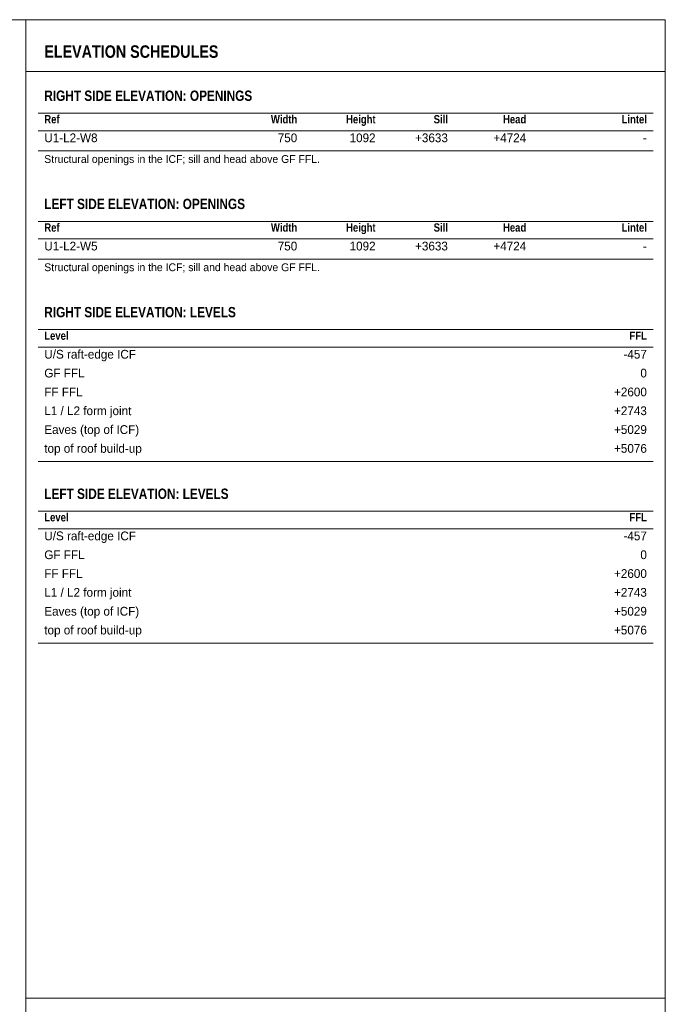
# Model space of a CAD drawing. Header units: millimetres. Extents: x 17 to 413, y 4 to 292.
# Tile 38 of 38: x 308 to 413, y 130 to 290. Entities that reach past the tile are written whole.
import ezdxf
from ezdxf.enums import TextEntityAlignment as Align

# ---------------------------------------------------------------- set-up
doc = ezdxf.new("R2010")
doc.units = ezdxf.units.MM
for name, color, linetype in [('LINE-INK', 7, 'Continuous'), ('LINE-TEAL', 7, 'Continuous'), ('TEXT-INK', 7, 'Continuous'), ('TEXT-STEEL_GREY', 7, 'Continuous'), ('TEXT-TEAL', 7, 'Continuous')]:
    doc.layers.add(name, color=color, linetype=linetype)
doc.styles.add('OpenSansCondensed-Bold', font='OpenSansCondensed-Bold.ttf')

msp = doc.modelspace()

# ---------------------------------------------------------------- linework, layer by layer
at = {"layer": 'LINE-INK', "lineweight": 5}
for p, q in [((309, 7), (309, 290)), ((311, 274.8), (411, 274.8)), ((311, 271.94), (411, 271.94)), ((311, 268.68), (411, 268.68)), ((311, 257.21), (411, 257.21)), ((311, 254.34), (411, 254.34)), ((311, 251.08), (411, 251.08)), ((311, 239.61), (411, 239.61)), ((311, 236.75), (411, 236.75)), ((311, 218.18), (411, 218.18)), ((311, 210.08), (411, 210.08)), ((311, 207.22), (411, 207.22)), ((311, 188.64), (411, 188.64)), ((309, 130.92), (413, 130.92))]:
    msp.add_line(p, q, dxfattribs=at)
msp.add_lwpolyline([(20, 7), (413, 7), (413, 290), (20, 290)], close=True, dxfattribs=at)
at = {"layer": 'LINE-TEAL', "lineweight": 5}
msp.add_line((309, 281.6), (413, 281.6), dxfattribs=at)

# ---------------------------------------------------------------- texts
at = {"layer": 'TEXT-INK', "style": 'OpenSansCondensed-Bold'}
for s, p in [('RIGHT SIDE ELEVATION: OPENINGS', (312, 276.8)), ('LEFT SIDE ELEVATION: OPENINGS', (312, 259.21)), ('RIGHT SIDE ELEVATION: LEVELS', (312, 241.61)), ('LEFT SIDE ELEVATION: LEVELS', (312, 212.08))]:
    msp.add_text(s, height=1.6764, dxfattribs=at).set_placement(p)
at = {"layer": 'TEXT-INK'}
for s, height, p in [('U1-L2-W8', 1.422, (312, 270.08)), ('U1-L2-W5', 1.422, (312, 252.48)), ('U/S raft-edge ICF', 1.4224, (312, 234.89)), ('GF FFL', 1.422, (312, 231.83)), ('FF FFL', 1.422, (312, 228.76)), ('L1 / L2 form joint', 1.4224, (312, 225.7)), ('Eaves (top of ICF)', 1.4224, (312, 222.64)), ('top of roof build-up', 1.4224, (312, 219.58)), ('U/S raft-edge ICF', 1.4224, (312, 205.35)), ('GF FFL', 1.422, (312, 202.29)), ('FF FFL', 1.422, (312, 199.23)), ('L1 / L2 form joint', 1.4224, (312, 196.17)), ('Eaves (top of ICF)', 1.4224, (312, 193.1)), ('top of roof build-up', 1.4224, (312, 190.04))]:
    msp.add_text(s, height=height, dxfattribs=at).set_placement(p)
for s, height, p in [('750', 1.422, (353.14, 270.08)), ('1092', 1.422, (365.88, 270.08)), ('+3633', 1.422, (377.64, 270.08)), ('+4724', 1.422, (390.38, 270.08)), ('-', 1.42, (410, 270.08)), ('750', 1.422, (353.14, 252.48)), ('1092', 1.422, (365.88, 252.48)), ('+3633', 1.422, (377.64, 252.48)), ('+4724', 1.422, (390.38, 252.48)), ('-', 1.42, (410, 252.48)), ('-457', 1.422, (410, 234.89)), ('0', 1.42, (410, 231.83)), ('+2600', 1.422, (410, 228.76)), ('+2743', 1.422, (410, 225.7)), ('+5029', 1.422, (410, 222.64)), ('+5076', 1.422, (410, 219.58)), ('-457', 1.422, (410, 205.35)), ('0', 1.42, (410, 202.29)), ('+2600', 1.422, (410, 199.23)), ('+2743', 1.422, (410, 196.17)), ('+5029', 1.422, (410, 193.1)), ('+5076', 1.422, (410, 190.04))]:
    msp.add_text(s, height=height, dxfattribs=at).set_placement(p, align=Align.RIGHT)
at = {"layer": 'TEXT-STEEL_GREY', "style": 'OpenSansCondensed-Bold'}
for s, p in [('Ref', (312, 273.14)), ('Ref', (312, 255.54)), ('Level', (312, 237.95)), ('Level', (312, 208.42))]:
    msp.add_text(s, height=1.346, dxfattribs=at).set_placement(p)
for s, p in [('Width', (353.14, 273.14)), ('Height', (365.88, 273.14)), ('Sill', (377.64, 273.14)), ('Head', (390.38, 273.14)), ('Lintel', (410, 273.14)), ('Width', (353.14, 255.54)), ('Height', (365.88, 255.54)), ('Sill', (377.64, 255.54)), ('Head', (390.38, 255.54)), ('Lintel', (410, 255.54)), ('FFL', (410, 237.95)), ('FFL', (410, 208.42))]:
    msp.add_text(s, height=1.346, dxfattribs=at).set_placement(p, align=Align.RIGHT)
at = {"layer": 'TEXT-STEEL_GREY'}
for p in [(312, 266.71), (312, 249.11)]:
    msp.add_text('Structural openings in the ICF; sill and head above GF FFL.', height=1.27, dxfattribs=at).set_placement(p)
at = {"layer": 'TEXT-TEAL', "style": 'OpenSansCondensed-Bold'}
msp.add_text('ELEVATION SCHEDULES', height=2.032, dxfattribs=at).set_placement((312, 283.8))

doc.saveas('drawing.dxf')
